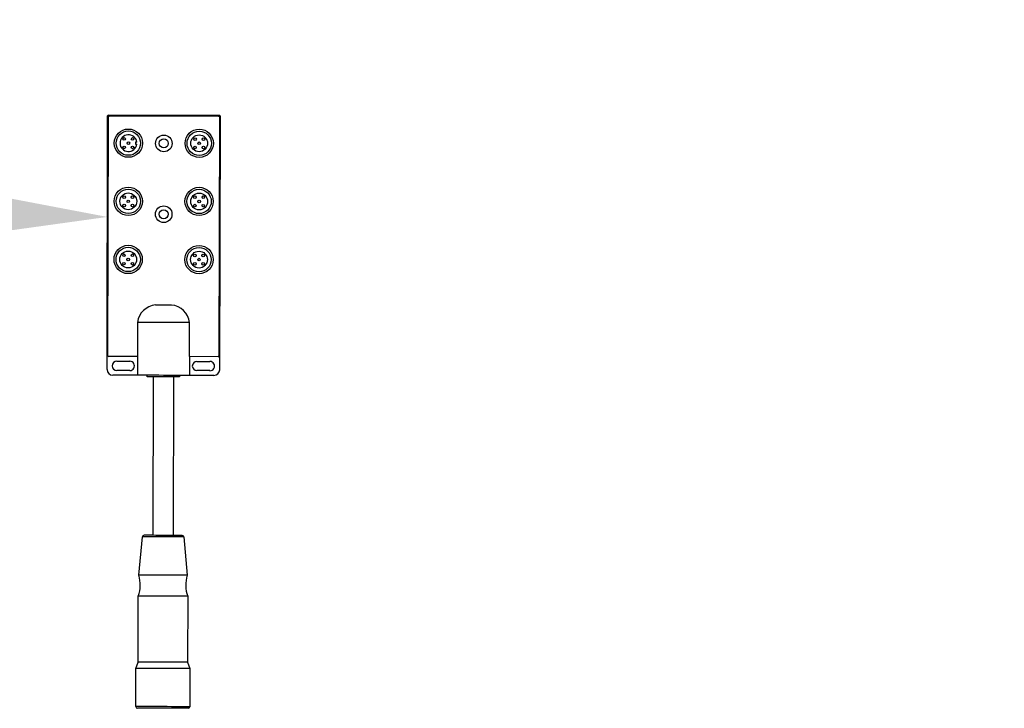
# Model space of a CAD drawing. Header units: inches. Extents: x 170 to 288, y 234 to 248.
# Tile 29 of 192: x 176.898 to 177.534, y 243.819 to 244.264. Entities that reach past the tile are written whole.
import ezdxf
from ezdxf import colors
from ezdxf.entities.mleader import LeaderData, LeaderLine
from ezdxf.math import Vec2, Vec3

# ---------------------------------------------------------------- set-up
doc = ezdxf.new("R2010")
doc.units = ezdxf.units.IN
doc.header["$LTSCALE"] = 0.25
doc.header["$MEASUREMENT"] = 0
doc.layers.add('ANNOTATIONS', color=1, linetype='Continuous')
doc.layers.add('SLIM E GUIDE MOTOR LH', color=7, linetype='Continuous')
doc.styles.add('ARIAL', font='arial.ttf', dxfattribs={"height": 0.09375})
doc.dimstyles.new('STANDARD$0', dxfattribs={"dimtxt": 0.09375, "dimasz": 0.09375, "dimexe": 0.03125, "dimexo": 0.046875, "dimgap": 0.09, "dimtad": 0, "dimtih": 1, "dimtoh": 1, "dimdec": 4, "dimzin": 0, "dimdsep": 46, "dimtxsty": 'ARIAL', "dimcen": 0.09, "dimadec": 0, "dimazin": 0, "dimtfac": 1, "dimtdec": 4, "dimtofl": 0, "dimtmove": 0, "dimatfit": 1, "dimfxl": 1, "dimtolj": 1, "dimtzin": 0, "dimarcsym": 0})

# ---------------------------------------------------------------- blocks, each defined once
blk = doc.blocks.new('*D8')
at = {"layer": 'ANNOTATIONS', "color": 0, "lineweight": -2, "transparency": 16777216}
for p, q in [((177.4958, 244.77894), (177.4958, 245.43378)), ((178.12042, 244.28247), (178.12042, 245.43378)), ((177.40205, 245.40253), (177.3083, 245.40253)), ((178.21417, 245.40253), (178.30792, 245.40253))]:
    blk.add_line(p, q, dxfattribs=at)
at = {"layer": 'ANNOTATIONS', "color": 0, "transparency": 16777216}
for points in [[(177.40205, 245.41815), (177.40205, 245.3869), (177.4958, 245.40253)], [(178.21417, 245.41815), (178.21417, 245.3869), (178.12042, 245.40253)]]:
    blk.add_solid(points, dxfattribs=at)
at = {"layer": 'defpoints', "color": 0, "transparency": 16777216}
for p in [(178.12042, 245.40253), (177.4958, 244.68519), (178.12042, 244.18872)]:
    blk.add_point(p, dxfattribs=at)
at = {"layer": 'ANNOTATIONS', "color": 0, "transparency": 16777216, "insert": (177.85912, 245.40253), "char_height": 0.09375, "attachment_point": 5, "style": 'ARIAL'}
blk.add_mtext('\\A1;27 1/2"', dxfattribs=at)

msp = doc.modelspace()

# ---------------------------------------------------------------- linework, layer by layer
at = {"layer": 'SLIM E GUIDE MOTOR LH'}
for p, q in [((176.95467, 244.03799), (176.95497, 244.2016)), ((176.9552, 244.04689), (176.95548, 244.20109)), ((176.95548, 244.20212), (177.02713, 244.20198)), ((176.95599, 244.2016), (177.02661, 244.20147)), ((177.02712, 244.20096), (177.02684, 244.04676)), ((177.02764, 244.20147), (177.02733, 244.03785)), ((176.97302, 244.18475), (176.97302, 244.18339)), ((176.97379, 244.18475), (176.97302, 244.18475)), ((176.97302, 244.18339), (176.9738, 244.18338)), ((176.99619, 244.07957), (176.98596, 244.07958)), ((176.97426, 244.06835), (176.97421, 244.04634)), ((177.00782, 244.04628), (177.00786, 244.06829)), ((176.97421, 244.04634), (176.95571, 244.04638)), ((176.96099, 244.0433), (176.96935, 244.04328)), ((176.97421, 244.04634), (176.97419, 244.03423)), ((177.00782, 244.04628), (177.0078, 244.03417)), ((177.02633, 244.04625), (177.00782, 244.04628)), ((176.96934, 244.03731), (176.96098, 244.03733)), ((177.02102, 244.03722), (177.01266, 244.03723)), ((177.01267, 244.0432), (177.02103, 244.04319)), ((176.97419, 244.03423), (176.95838, 244.03426)), ((176.98059, 244.03332), (176.98059, 244.03422)), ((176.98432, 243.93097), (176.98451, 244.03331)), ((176.99747, 244.03329), (176.99728, 243.93094)), ((177.0014, 244.03418), (177.0014, 244.03328)), ((177.02361, 244.03414), (177.0078, 244.03417)), ((176.97512, 243.90526), (176.9775, 243.93005)), ((177.00411, 243.93), (177.00639, 243.9052)), ((176.97465, 243.84911), (176.97473, 243.89175)), ((177.00673, 243.89169), (177.00665, 243.84905)), ((176.97324, 243.84515), (176.97465, 243.84911)), ((177.00665, 243.84905), (177.00804, 243.84509)), ((176.9732, 243.82045), (176.97324, 243.84515)), ((177.00804, 243.84509), (177.008, 243.82039))]:
    msp.add_line(p, q, dxfattribs=at)
at = {"layer": 'SLIM E GUIDE MOTOR LH', "flags": 128}
for points in [[(177.00786, 244.06829), (177.0076, 244.06829), (177.00685, 244.06829), (177.00561, 244.06829), (177.00393, 244.06829), (177.00186, 244.0683), (176.99946, 244.0683), (176.9968, 244.06831), (176.99397, 244.06831), (176.99106, 244.06832), (176.98814, 244.06832), (176.98531, 244.06833), (176.98266, 244.06833), (176.98026, 244.06834), (176.97819, 244.06834), (176.97651, 244.06834), (176.97527, 244.06835), (176.97451, 244.06835), (176.97426, 244.06835)], [(177.0078, 244.03417), (177.00754, 244.03417), (177.00678, 244.03417), (177.00554, 244.03418), (177.00386, 244.03418), (177.00179, 244.03418), (176.99939, 244.03419), (176.99674, 244.03419), (176.99391, 244.0342), (176.99099, 244.0342), (176.98808, 244.03421), (176.98525, 244.03421), (176.98259, 244.03422), (176.98019, 244.03422), (176.97812, 244.03423), (176.97644, 244.03423), (176.97521, 244.03423), (176.97445, 244.03423), (176.97419, 244.03423)], [(176.99099, 244.0333), (176.98875, 244.0333), (176.98662, 244.03331), (176.98469, 244.03331), (176.98306, 244.03331), (176.9818, 244.03332), (176.98097, 244.03332), (176.9806, 244.03332), (176.98059, 244.03332)], [(177.0014, 244.03328), (177.00138, 244.03328), (177.00102, 244.03328), (177.00018, 244.03328), (176.99892, 244.03328), (176.99729, 244.03329), (176.99536, 244.03329), (176.99323, 244.03329), (176.99099, 244.0333)], [(176.9908, 243.93003), (176.98828, 243.93003), (176.98586, 243.93003), (176.98361, 243.93004), (176.98162, 243.93004), (176.97996, 243.93005), (176.9787, 243.93005), (176.97787, 243.93005), (176.97751, 243.93005), (176.9775, 243.93005)], [(176.9908, 243.93095), (176.98841, 243.93096), (176.9861, 243.93096), (176.98398, 243.93097), (176.98211, 243.93097), (176.98059, 243.93097), (176.97945, 243.93097), (176.97875, 243.93098), (176.97852, 243.93098)], [(177.00309, 243.93093), (177.00285, 243.93093), (177.00215, 243.93093), (177.00102, 243.93093), (176.99949, 243.93094), (176.99763, 243.93094), (176.9955, 243.93094), (176.9932, 243.93095), (176.9908, 243.93095)], [(177.00411, 243.93), (177.00409, 243.93), (177.00373, 243.93), (177.0029, 243.93), (177.00164, 243.93001), (176.99998, 243.93001), (176.99799, 243.93001), (176.99575, 243.93002), (176.99332, 243.93002), (176.9908, 243.93003)], [(176.99075, 243.90523), (176.98804, 243.90524), (176.98541, 243.90524), (176.98294, 243.90525), (176.9807, 243.90525), (176.97877, 243.90525), (176.97721, 243.90526), (176.97606, 243.90526), (176.97535, 243.90526), (176.97512, 243.90526)], [(177.00639, 243.9052), (177.00616, 243.9052), (177.00545, 243.9052), (177.0043, 243.90521), (177.00273, 243.90521), (177.00081, 243.90521), (176.99857, 243.90522), (176.9961, 243.90522), (176.99347, 243.90523), (176.99075, 243.90523)], [(176.99073, 243.89172), (176.98795, 243.89173), (176.98526, 243.89173), (176.98273, 243.89174), (176.98045, 243.89174), (176.97847, 243.89175), (176.97687, 243.89175), (176.9757, 243.89175), (176.97497, 243.89175), (176.97473, 243.89175)], [(177.00673, 243.89169), (177.00649, 243.8917), (177.00576, 243.8917), (177.00459, 243.8917), (177.00299, 243.8917), (177.00101, 243.89171), (176.99873, 243.89171), (176.9962, 243.89171), (176.99351, 243.89172), (176.99073, 243.89172)], [(176.99343, 243.84908), (176.98787, 243.84909), (176.98518, 243.84909), (176.98265, 243.8491), (176.98037, 243.8491), (176.97839, 243.8491), (176.97679, 243.84911), (176.97562, 243.84911), (176.97489, 243.84911), (176.97465, 243.84911)], [(177.00665, 243.84905), (177.00641, 243.84905), (177.00568, 243.84905), (177.00451, 243.84905), (177.00291, 243.84906), (177.00093, 243.84906), (176.99865, 243.84907), (176.99612, 243.84907), (176.99343, 243.84908)], [(176.99064, 243.84512), (176.98778, 243.84513), (176.98499, 243.84513), (176.98236, 243.84514), (176.97996, 243.84514), (176.97784, 243.84514), (176.97608, 243.84515), (176.97471, 243.84515), (176.97378, 243.84515), (176.9733, 243.84515), (176.97324, 243.84515)], [(177.00804, 243.84509), (177.00798, 243.84509), (177.00751, 243.84509), (177.00658, 243.84509), (177.00521, 243.84509), (177.00344, 243.8451), (177.00133, 243.8451), (176.99892, 243.8451), (176.99629, 243.84511), (176.99351, 243.84511), (176.99064, 243.84512)], [(176.9906, 243.82042), (176.98773, 243.82043), (176.98495, 243.82043), (176.98232, 243.82044), (176.97991, 243.82044), (176.9778, 243.82044), (176.97603, 243.82045), (176.97466, 243.82045), (176.97373, 243.82045), (176.97326, 243.82045), (176.9732, 243.82045)], [(176.99336, 243.81939), (176.98783, 243.8194), (176.98514, 243.81941), (176.98261, 243.81941), (176.98031, 243.81942), (176.9783, 243.81942), (176.97665, 243.81942), (176.9754, 243.81943), (176.97459, 243.81943), (176.97423, 243.81943), (176.97422, 243.81943)], [(177.008, 243.82039), (177.00794, 243.82039), (177.00746, 243.82039), (177.00653, 243.82039), (177.00516, 243.82039), (177.0034, 243.8204), (177.00128, 243.8204), (176.99888, 243.82041), (176.99625, 243.82041), (176.99346, 243.82042), (176.9906, 243.82042)], [(177.00697, 243.81937), (177.00696, 243.81937), (177.0066, 243.81937), (177.00579, 243.81937), (177.00454, 243.81937), (177.00289, 243.81937), (177.00088, 243.81938), (176.99858, 243.81938), (176.99605, 243.81939), (176.99336, 243.81939)]]:
    msp.add_lwpolyline(points, dxfattribs=at)
at = {"layer": 'SLIM E GUIDE MOTOR LH'}
for centre, radius in [((176.96841, 244.18401), 0.00913), ((176.96841, 244.18401), 0.00785), ((177.01413, 244.18393), 0.00913), ((177.01413, 244.18393), 0.00785), ((176.96571, 244.18673), 0.000853), ((176.96841, 244.18401), 0.000853), ((176.97113, 244.18672), 0.000853), ((176.99127, 244.18388), 0.00536), ((176.99127, 244.18388), 0.00292), ((177.01413, 244.18393), 0.00542), ((177.01142, 244.18664), 0.000853), ((177.01413, 244.18393), 0.000853), ((177.01685, 244.18663), 0.000853), ((176.9657, 244.1813), 0.000853), ((176.97112, 244.18129), 0.000853), ((177.01141, 244.18122), 0.000853), ((177.01684, 244.18121), 0.000853), ((176.96834, 244.14648), 0.00913), ((176.96834, 244.14648), 0.00785), ((176.96834, 244.14648), 0.00542), ((177.01406, 244.1464), 0.00913), ((177.01406, 244.1464), 0.00785), ((177.01406, 244.1464), 0.00542), ((176.96564, 244.1492), 0.000853), ((176.96834, 244.14648), 0.000853), ((176.97106, 244.14919), 0.000853), ((177.01135, 244.14912), 0.000853), ((177.01406, 244.1464), 0.000853), ((177.01678, 244.14911), 0.000853), ((176.96563, 244.14378), 0.000853), ((176.97105, 244.14377), 0.000853), ((176.99119, 244.13817), 0.00536), ((176.99119, 244.13817), 0.00292), ((177.01134, 244.14369), 0.000853), ((177.01677, 244.14368), 0.000853), ((176.96827, 244.10896), 0.00913), ((176.96827, 244.10896), 0.00785), ((176.96827, 244.10896), 0.00542), ((177.01399, 244.10887), 0.00913), ((177.01399, 244.10887), 0.00785), ((177.01399, 244.10887), 0.00542), ((176.96556, 244.10625), 0.000853), ((176.96557, 244.11167), 0.000853), ((176.96827, 244.10896), 0.000853), ((176.97098, 244.10624), 0.000853), ((176.97099, 244.11166), 0.000853), ((177.01127, 244.10617), 0.000853), ((177.01128, 244.11159), 0.000853), ((177.01399, 244.10887), 0.000853), ((177.0167, 244.10615), 0.000853), ((177.01671, 244.11158), 0.000853)]:
    msp.add_circle(centre, radius, dxfattribs=at)
for centre, radius, start, end in [((176.95548, 244.2016), 0.000512, 89.89381, 179.89381), ((176.95599, 244.20109), 0.000512, 89.89381, 179.89381), ((177.02661, 244.20096), 0.000512, 359.89381, 89.89381), ((177.02712, 244.20147), 0.000512, 359.89381, 89.89381), ((176.96841, 244.18401), 0.00542, 7.82741, 353.37398), ((176.98697, 244.06682), 0.01281, 94.52862, 173.12929), ((176.99515, 244.06682), 0.01279, 6.6018, 85.31553), ((176.95571, 244.04689), 0.000512, 179.89381, 269.89381), ((176.96098, 244.04031), 0.00299, 89.89381, 269.89381), ((176.96934, 244.0403), 0.00299, 269.89381, 89.89381), ((177.02633, 244.04676), 0.000512, 269.89381, 359.89381), ((176.95838, 244.03798), 0.00372, 179.89381, 269.89381), ((177.01267, 244.04022), 0.00299, 89.89381, 269.89381), ((177.02103, 244.0402), 0.00299, 269.89381, 89.89381), ((177.02362, 244.03786), 0.00372, 269.89381, 359.89381), ((176.97851, 243.92995), 0.00102, 89.89381, 174.51711), ((177.00309, 243.92991), 0.00102, 5.27052, 89.89381), ((176.9557, 243.89906), 0.02038, 339.0102, 17.7184), ((177.02579, 243.89893), 0.02038, 162.06923, 200.77742), ((176.97422, 243.82045), 0.00102, 179.89381, 269.89381), ((177.00697, 243.82039), 0.00102, 269.89381, 359.89381)]:
    msp.add_arc(centre, radius, start, end, dxfattribs=at)

# ---------------------------------------------------------------- dimensions: what is measured, and where the dimension line sits
at = {"layer": 'ANNOTATIONS'}
dim = msp.add_linear_dim(base=(178.12042, 245.40253), p1=(177.4958, 244.68519), p2=(178.12042, 244.18872), text='27 1/2"', dimstyle='STANDARD$0', override={"dimexo": 0.09375}, dxfattribs=at)
dim.commit()
dim.dimension.update_dxf_attribs({"geometry": '*D8', "text_midpoint": (177.85912, 245.40253), "dimtype": 160})

# ---------------------------------------------------------------- leaders
ml = msp.add_multileader_mtext('Standard', dxfattribs=at)
ml.set_content('JUNCTION\\PBOX', color=256, style='ARIAL')
ml.set_leader_properties()
ml.build(insert=Vec2(0, 0))
ml.multileader.update_dxf_attribs({"dogleg_length": 0.36, "arrow_head_size": 0.09375})
ctx = ml.context
ctx.base_point, ctx.char_height, ctx.arrow_head_size, ctx.landing_gap_size, ctx.plane_origin = Vec3(175.56413, 244.14805), 0.09375, 0.09375, 0.09, Vec3(177.29397, 243.98551)
ctx.text_align_type = 2
notes = []
notes.append((ctx, [(0, (1, 1, 0), (176.4899, 244.14805), (-1, 0), 0.09796, [(0, [(176.95485, 244.13641)], 0, [])])]))
ctx.mtext.insert, ctx.mtext.alignment, ctx.mtext.flow_direction = Vec3(176.30194, 244.19573), 3, 5
for ctx, leaders in notes:
    for number, flags, end, landing, length, lines in leaders:
        leader = LeaderData()
        leader.index, (leader.has_last_leader_line, leader.has_dogleg_vector, leader.attachment_direction) = number, flags
        leader.last_leader_point, leader.dogleg_vector, leader.dogleg_length = Vec3(end), Vec3(landing), length
        for number, points, colour, breaks in lines:
            line = LeaderLine()
            line.index, line.vertices, line.color, line.breaks = number, Vec3.list(points), colors.encode_raw_color(colour), breaks
            leader.lines.append(line)
        ctx.leaders.append(leader)

doc.saveas('drawing.dxf')
